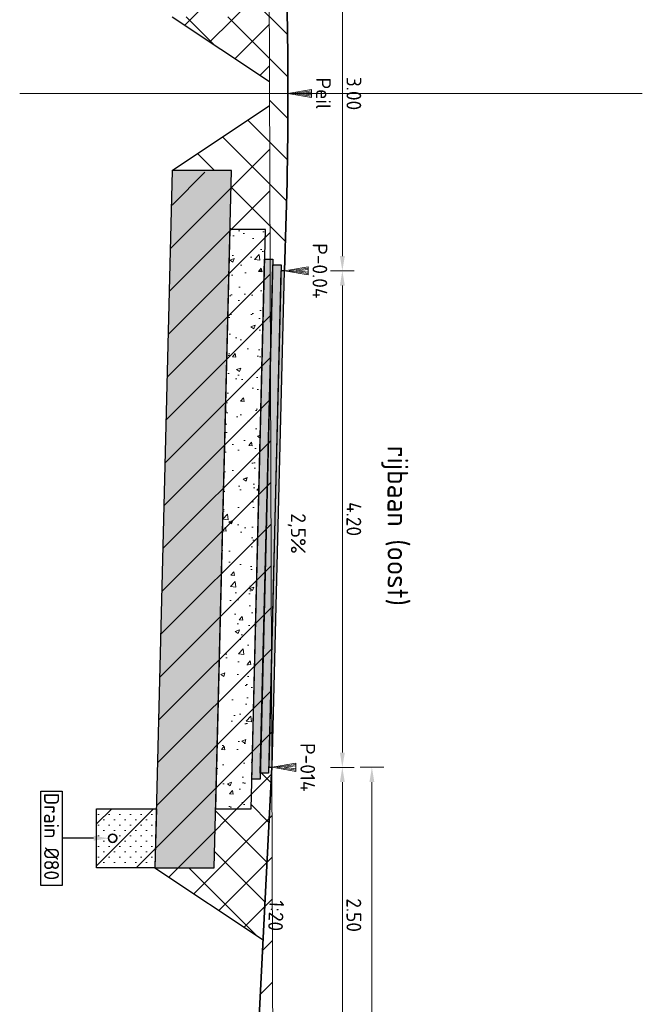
# Model space of a CAD drawing. Header units: metres. Extents: x 232680 to 233262, y 554200 to 554550.
# Tile 136 of 254: x 232752.54 to 232757.8, y 554470.85 to 554479.18. Entities that reach past the tile are written whole.
import ezdxf
from ezdxf.enums import TextEntityAlignment as Align

# ---------------------------------------------------------------- set-up
doc = ezdxf.new("R2010")
doc.units = ezdxf.units.M
doc.linetypes.add('AM-AS', pattern=[16, 10, -2, 2, -2])
doc.layers.get('Defpoints').update_dxf_attribs({"color": 241})
for name, color, linetype, lineweight in [('B-WE-GW-MAAIVELD-GD', 252, 'Continuous', 18), ('B-WE-VH-KANTOPSLUITING_TROTTOIRBAND_RWS-T25', 7, 'Continuous', 25), ('N-WE-AM-AS-GD', 7, 'AM-AS', 13), ('N-WE-GW-GROND_TEELAARDE-A', 252, 'Continuous', 15), ('N-WE-GW-GROND_ZAND_DRAINEERZAND-A', 7, 'Continuous', 18), ('N-WE-GW-GROND_ZAND_DRAINEERZAND-G', 7, 'Continuous', 25), ('N-WE-GW-MAAIVELD-035-GD', 7, 'Continuous', 35), ('N-WE-GW-ONTGRAVINGSVAK-AD', 8, 'Continuous', 13), ('N-WE-GW-ONTGRAVINGSVAK-GD', 7, 'Continuous', 25), ('N-WE-VH-KANTOPSLUITING_BETONRUG-M', 7, 'Continuous', 18), ('N-WE-VH-VERHARDING_ASFALT_DEKLAAG-GD', 7, 'Continuous', 25), ('N-WE-VH-VERHARDING_ASFALT_TUSSENLAAG_1-GD', 7, 'Continuous', 25), ('N-WE-VH-VERHARDING_ASFALT_TUSSENLAAG_2-GD', 7, 'Continuous', 25), ('N-WE-VH-VERHARDING_FUNDERING_GRANULAAT_MENG-AD', 252, 'Continuous', 18), ('N-WE-VH-VERHARDING_FUNDERING_GRANULAAT_MENG-GD', 7, 'Continuous', 25), ('N-WE-VH-VERHARDING_FUNDERING_ZAND-AD', 252, 'Continuous', 18), ('N-WE-VH-VERHARDING_FUNDERING_ZAND-GD', 7, 'Continuous', 25), ('N-WE-VH-VERKANTING-T25', 7, 'Continuous', 18), ('X-XX-AL-T18', 7, 'Continuous', 18), ('X-XX-AL-T18-z', 7, 'Continuous', 18)]:
    doc.layers.add(name, color=color, linetype=linetype, lineweight=lineweight)
doc.layers.add('N-WE-VH-VERHARDING-AD', color=252, linetype='Continuous')
doc.styles.add('NLCS-ISO', font='NLCS-ISO.ttf')
doc.styles.add('NLCS-ISO-ANNOTATIEF-T18', font='NLCS-ISO.ttf', dxfattribs={"height": 1.8})
doc.styles.add('NLCS-ISO-ANNOTATIEF-T25', font='NLCS-ISO.ttf', dxfattribs={"height": 2.5})
doc.dimstyles.new('NLCS-ANNOTATIEF-T25-PIJL-X_L2_H1', dxfattribs={"dimtxt": 2.5, "dimasz": 2.5, "dimexe": 2, "dimexo": 2, "dimgap": 0.7, "dimtad": 1, "dimzin": 0, "dimdsep": 46, "dimtxsty": 'NLCS-ISO-ANNOTATIEF-T25', "dimcen": 0, "dimdle": 2, "dimclrd": 256, "dimclre": 256, "dimclrt": 256, "dimadec": 1, "dimazin": 0, "dimtfac": 1, "dimtofl": 0, "dimtmove": 1, "dimatfit": 0, "dimfxl": 2, "dimfxlon": 1, "dimtfillclr": 254, "dimtolj": 1, "dimtzin": 0, "dimlwd": 13, "dimlwe": 18, "dimarcsym": 0})
pattern_1 = [(45, (11637.38996, 27721.34337), (-0.1767766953, 0.1767766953), [])]
pattern_2 = [(315, (262098.73558, 541287.91867), (0.1767766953, 0.1767766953), [])]

# ---------------------------------------------------------------- blocks, each defined once
blk = doc.blocks.new('*D163')
at = {"layer": 'Defpoints', "color": 0, "transparency": 16777216}
for p in [(232754.7768, 554477.0588), (232754.694, 554472.8584), (232755.2668, 554472.8584)]:
    blk.add_point(p, dxfattribs=at)
at = {"layer": 'N-WE-VH-KANTOPSLUITING_BETONRUG-M', "linetype": 'Continuous', "lineweight": 18, "transparency": 16777216}
for p, q in [((232755.1668, 554477.0588), (232755.3668, 554477.0588)), ((232755.1668, 554472.8584), (232755.3668, 554472.8584))]:
    blk.add_line(p, q, dxfattribs=at)
at = {"layer": 'N-WE-VH-KANTOPSLUITING_BETONRUG-M', "linetype": 'Continuous', "lineweight": 13, "transparency": 16777216}
blk.add_line((232755.2668, 554476.9338), (232755.2668, 554472.9834), dxfattribs=at)
at = {"layer": 'N-WE-VH-KANTOPSLUITING_BETONRUG-M', "transparency": 16777216}
for points in [[(232755.246, 554476.9338), (232755.2877, 554476.9338), (232755.2668, 554477.0588)], [(232755.246, 554472.9834), (232755.2877, 554472.9834), (232755.2668, 554472.8584)]]:
    blk.add_solid(points, dxfattribs=at)
at = {"layer": 'N-WE-VH-KANTOPSLUITING_BETONRUG-M', "transparency": 16777216, "insert": (232755.3643, 554474.9586), "char_height": 0.125, "attachment_point": 5, "rotation": 270, "style": 'NLCS-ISO-ANNOTATIEF-T25'}
blk.add_mtext('\\A1;4.20', dxfattribs=at)
blk = doc.blocks.new('*D165')
at = {"layer": 'Defpoints', "color": 0, "transparency": 16777216}
for p in [(232754.7768, 554480.0588), (232755.2668, 554480.0588), (232754.7768, 554477.0588)]:
    blk.add_point(p, dxfattribs=at)
at = {"layer": 'N-WE-VH-KANTOPSLUITING_BETONRUG-M', "linetype": 'Continuous', "lineweight": 18, "transparency": 16777216}
for p, q in [((232755.1668, 554480.0588), (232755.3668, 554480.0588)), ((232755.1668, 554477.0588), (232755.3668, 554477.0588))]:
    blk.add_line(p, q, dxfattribs=at)
at = {"layer": 'N-WE-VH-KANTOPSLUITING_BETONRUG-M', "linetype": 'Continuous', "lineweight": 13, "transparency": 16777216}
blk.add_line((232755.2668, 554477.1838), (232755.2668, 554479.9338), dxfattribs=at)
at = {"layer": 'N-WE-VH-KANTOPSLUITING_BETONRUG-M', "transparency": 16777216}
for points in [[(232755.246, 554479.9338), (232755.2877, 554479.9338), (232755.2668, 554480.0588)], [(232755.246, 554477.1838), (232755.2877, 554477.1838), (232755.2668, 554477.0588)]]:
    blk.add_solid(points, dxfattribs=at)
at = {"layer": 'N-WE-VH-KANTOPSLUITING_BETONRUG-M', "transparency": 16777216, "insert": (232755.3643, 554478.5588), "char_height": 0.125, "attachment_point": 5, "rotation": 270, "style": 'NLCS-ISO-ANNOTATIEF-T25'}
blk.add_mtext('\\A1;3.00', dxfattribs=at)
blk = doc.blocks.new('*D166')
at = {"layer": 'Defpoints', "color": 0, "transparency": 16777216}
for p in [(232754.694, 554472.8584), (232755.2668, 554472.8584), (232754.544, 554470.3588)]:
    blk.add_point(p, dxfattribs=at)
at = {"layer": 'N-WE-VH-KANTOPSLUITING_BETONRUG-M', "linetype": 'Continuous', "lineweight": 18, "transparency": 16777216}
for p, q in [((232755.1668, 554472.8584), (232755.3668, 554472.8584)), ((232755.1668, 554470.3588), (232755.3668, 554470.3588))]:
    blk.add_line(p, q, dxfattribs=at)
at = {"layer": 'N-WE-VH-KANTOPSLUITING_BETONRUG-M', "linetype": 'Continuous', "lineweight": 13, "transparency": 16777216}
blk.add_line((232755.2668, 554470.4838), (232755.2668, 554472.7334), dxfattribs=at)
at = {"layer": 'N-WE-VH-KANTOPSLUITING_BETONRUG-M', "transparency": 16777216}
for points in [[(232755.246, 554472.7334), (232755.2877, 554472.7334), (232755.2668, 554472.8584)], [(232755.246, 554470.4838), (232755.2877, 554470.4838), (232755.2668, 554470.3588)]]:
    blk.add_solid(points, dxfattribs=at)
at = {"layer": 'N-WE-VH-KANTOPSLUITING_BETONRUG-M', "transparency": 16777216, "insert": (232755.3643, 554471.6086), "char_height": 0.125, "attachment_point": 5, "rotation": 270, "style": 'NLCS-ISO-ANNOTATIEF-T25'}
blk.add_mtext('\\A1;2.50', dxfattribs=at)
blk = doc.blocks.new('Blok - Peilmaat randverharding')
at = {"color": 0}
for p, q in [((-0.6, 3.5), (0.6, 3.5)), ((0, 0), (-0.6, 3.5)), ((-0.4, 3.5), (0.4, 3.5)), ((0, 0.7), (-0.4, 3.5)), ((-0.2, 3.5), (0.2, 3.5)), ((0, 1.75), (-0.2, 3.5)), ((0.6, 3.5), (0, 0)), ((0.4, 3.5), (0, 0.7)), ((0.2, 3.5), (0, 1.75))]:
    blk.add_line(p, q, dxfattribs=at)
blk = doc.blocks.new('*D168')
at = {"layer": 'Defpoints', "color": 0, "transparency": 16777216}
for p in [(232754.674, 554472.8588), (232755.5168, 554472.8588), (232754.674, 554463.7588)]:
    blk.add_point(p, dxfattribs=at)
at = {"layer": 'N-WE-VH-KANTOPSLUITING_BETONRUG-M', "linetype": 'Continuous', "lineweight": 18, "transparency": 16777216}
for p, q in [((232755.4168, 554472.8588), (232755.6168, 554472.8588)), ((232755.4168, 554463.7588), (232755.6168, 554463.7588))]:
    blk.add_line(p, q, dxfattribs=at)
at = {"layer": 'N-WE-VH-KANTOPSLUITING_BETONRUG-M', "linetype": 'Continuous', "lineweight": 13, "transparency": 16777216}
blk.add_line((232755.5168, 554463.8838), (232755.5168, 554472.7338), dxfattribs=at)
at = {"layer": 'N-WE-VH-KANTOPSLUITING_BETONRUG-M', "transparency": 16777216}
for points in [[(232755.496, 554472.7338), (232755.5377, 554472.7338), (232755.5168, 554472.8588)], [(232755.496, 554463.8838), (232755.5377, 554463.8838), (232755.5168, 554463.7588)]]:
    blk.add_solid(points, dxfattribs=at)
at = {"layer": 'N-WE-VH-KANTOPSLUITING_BETONRUG-M', "transparency": 16777216, "insert": (232755.6143, 554468.3088), "char_height": 0.125, "attachment_point": 5, "rotation": 270, "style": 'NLCS-ISO-ANNOTATIEF-T25'}
blk.add_mtext('\\A1;9.10', dxfattribs=at)

msp = doc.modelspace()

# ---------------------------------------------------------------- hatches: boundary and pattern name
at = {"layer": 'N-WE-GW-GROND_TEELAARDE-A'}
h = msp.add_hatch(dxfattribs=at)
h.set_pattern_fill('AGW-WERK_AANVULLEN', color=256, style=0, pattern_type=2)
h.set_pattern_definition(pattern_2)
edge = h.paths.add_edge_path()
edge.add_line((232754.6158, 554479.7085), (232754.3157, 554479.7084))
edge.add_line((232754.3157, 554479.7084), (232754.3286, 554479.2084))
edge.add_line((232754.3286, 554479.2084), (232753.8284, 554479.2088))
edge.add_line((232753.8284, 554479.2088), (232754.6513, 554478.6602))
edge.add_line((232754.6513, 554478.6602), (232754.6517, 554478.5588))
edge.add_line((232754.6517, 554478.5588), (232754.8068, 554478.5588))
edge.add_arc((232717.2918, 554478.5588), 37.515, 0, 2.29153)
edge.add_line((232754.7768, 554480.0588), (232754.7468, 554480.0588))
edge.add_line((232754.7468, 554480.0588), (232754.7481, 554480.0088))
edge.add_line((232754.7481, 554480.0088), (232754.678, 554480.0087))
edge.add_line((232754.678, 554480.0087), (232754.6794, 554479.9588))
edge.add_line((232754.6794, 554479.9588), (232754.6094, 554479.9585))
edge.add_line((232754.6094, 554479.9585), (232754.6158, 554479.7085))
h = msp.add_hatch(dxfattribs=at)
h.set_pattern_fill('AGW-WERK_AANVULLEN', color=256, style=0, pattern_type=2)
h.set_pattern_definition(pattern_2)
edge = h.paths.add_edge_path()
edge.add_line((232754.652, 554478.4579), (232753.8284, 554477.9088))
edge.add_line((232753.8284, 554477.9088), (232754.3286, 554477.9088))
edge.add_line((232754.3286, 554477.9088), (232754.3157, 554477.4088))
edge.add_line((232754.3157, 554477.4088), (232754.6158, 554477.4088))
edge.add_line((232754.6158, 554477.4088), (232754.6094, 554477.1588))
edge.add_line((232754.6094, 554477.1588), (232754.6794, 554477.1588))
edge.add_line((232754.6794, 554477.1588), (232754.6781, 554477.109))
edge.add_line((232754.6781, 554477.109), (232754.7481, 554477.1088))
edge.add_line((232754.7481, 554477.1088), (232754.7468, 554477.0588))
edge.add_line((232754.7468, 554477.0588), (232754.7768, 554477.0588))
edge.add_arc((232717.2918, 554478.5588), 37.515, -2.29153, 0)
edge.add_line((232754.8068, 554478.5588), (232754.6517, 554478.5583))
edge.add_line((232754.6517, 554478.5583), (232754.652, 554478.4579))
h = msp.add_hatch(dxfattribs=at)
h.set_pattern_fill('AGW-WERK_AANVULLEN', color=256, style=0, pattern_type=2)
h.set_pattern_definition([(315, (11637.38996, 27721.34337), (0.1767766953, 0.1767766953), [])])
h.paths.add_polyline_path([(232754.4949, 554472.5088), (232754.1948, 554472.5088), (232754.182, 554472.0088), (232753.6818, 554472.0088), (232754.596, 554471.3994), (232754.669, 554472.8589), (232754.644, 554472.8588), (232754.6427, 554472.8088), (232754.5727, 554472.8088), (232754.5714, 554472.7588), (232754.5014, 554472.7588)])
at = {"layer": 'N-WE-GW-GROND_ZAND_DRAINEERZAND-A'}
h = msp.add_hatch(dxfattribs=at)
h.set_pattern_fill('AGW-GROND_ZAND_DRAINZAND', color=256, pattern_type=2)
h.set_pattern_definition([(45, (234477.9981, 552989.59372), (-0.0449012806, 0.0449012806), [0, -0.0635])])
h.paths.add_polyline_path([(232753.2854, 554472.233), (232753.281, 554472.2377), (232753.2776, 554472.2432), (232753.2753, 554472.2493), (232753.2741, 554472.2556), (232753.2741, 554472.2621), (232753.2753, 554472.2684), (232753.2776, 554472.2744), (232753.281, 554472.2799), (232753.2854, 554472.2847), (232753.2906, 554472.2886), (232753.2963, 554472.2915), (232753.3025, 554472.2932), (232753.309, 554472.2938), (232753.3154, 554472.2932), (232753.3216, 554472.2915), (232753.3274, 554472.2886), (232753.3326, 554472.2847), (232753.3369, 554472.2799), (232753.3403, 554472.2744), (232753.3426, 554472.2684), (232753.3438, 554472.2621), (232753.3438, 554472.2556), (232753.3426, 554472.2493), (232753.3403, 554472.2432), (232753.3369, 554472.2377), (232753.3326, 554472.233), (232753.3274, 554472.2291), (232753.3216, 554472.2262), (232753.3154, 554472.2244), (232753.309, 554472.2238), (232753.3025, 554472.2244), (232753.2963, 554472.2262), (232753.2906, 554472.2291)])
h.paths.add_polyline_path([(232753.1872, 554472.5088), (232753.1872, 554472.0088), (232753.6818, 554472.0088), (232753.6947, 554472.5088)])
at = {"layer": 'N-WE-GW-ONTGRAVINGSVAK-AD'}
h = msp.add_hatch(dxfattribs=at)
h.set_pattern_fill('AGW-WERK_ONTGRAVEN', color=256, style=0, pattern_type=2)
h.set_pattern_definition(pattern_1)
h.paths.add_polyline_path([(232754.6513, 554478.6602), (232754.6265, 554485.5421), (232753.6767, 554484.9088), (232753.182, 554484.9088), (232753.182, 554484.4088), (232753.6895, 554484.4088), (232753.8284, 554479.2088)])
h = msp.add_hatch(dxfattribs=at)
h.set_pattern_fill('AGW-WERK_ONTGRAVEN', color=256, style=0, pattern_type=2)
h.set_pattern_definition(pattern_1)
h.paths.add_polyline_path([(232754.596, 554471.3994), (232754.544, 554470.3588), (232753.344, 554468.5588), (232753.344, 554468.0588), (232754.544, 554466.2588), (232754.669, 554463.7588), (232754.6838, 554463.7588), (232754.6969, 554465.4304), (232754.652, 554478.2579), (232753.8284, 554477.7088), (232753.6947, 554472.5088), (232753.1872, 554472.5088), (232753.1872, 554472.0088), (232753.6818, 554472.0088)])
at = {"layer": 'N-WE-VH-VERHARDING-AD'}
msp.add_hatch(color=256, dxfattribs=at).paths.add_polyline_path([(232754.7768, 554477.0588), (232754.674, 554472.8588), (232754.644, 554472.8588), (232754.6427, 554472.8088), (232754.5727, 554472.8088), (232754.5714, 554472.7588), (232754.5014, 554472.7588), (232754.6094, 554477.1588), (232754.6794, 554477.1588), (232754.6781, 554477.109), (232754.7481, 554477.1088), (232754.7468, 554477.0588)])
at = {"layer": 'N-WE-VH-VERHARDING_FUNDERING_GRANULAAT_MENG-AD'}
h = msp.add_hatch(dxfattribs=at)
h.set_pattern_fill('AVH-FUNDERING_GRANULAAT_MENG_01', color=256, pattern_type=2)
h.set_pattern_definition([(50, (232754.25526, 554474.85884), (0.35863, -0.031376), [0.0375, -0.4125]), (355, (232754.25526, 554474.85884), (-0.069376, 0.376096), [0.03, -0.33]), (100.451, (232754.28514, 554474.85622), (0.289255, 0.34472), [0.03187, -0.35057]), (46.184, (232754.25526, 554474.95884), (0.53362, -0.08276), [0.05625, -0.61875]), (96.636, (232754.29973, 554474.95194), (0.46733, 0.48706), [0.04781, -0.52586]), (351.184, (232754.25526, 554474.95884), (0.46733, 0.48706), [0.045, -0.495]), (21, (232754.30526, 554474.93384), (0.298454, -0.20131), [0.0375, -0.4125]), (326, (232754.30526, 554474.93384), (0.12166, 0.362575), [0.03, -0.33]), (71.451, (232754.33013, 554474.91706), (0.42011, 0.161265), [0.03187, -0.35057]), (37.5, (232754.25526, 554474.85884), (0.00608, 0.166447), [0, -0.326, 0, -0.335, 0, -0.33125]), (7.5, (232754.25526, 554474.85884), (0.131535, 0.197206), [0, -0.191, 0, -0.3185, 0, -0.12625]), (327.5, (232754.14376, 554474.85884), (0.266911, -0.0112774), [0, -0.125, 0, -0.39, 0, -0.5175]), (317.5, (232754.09376, 554474.85884), (0.291593, 0.050052), [0, -0.1625, 0, -0.259, 0, -0.3675])])
h.paths.add_polyline_path([(232754.6158, 554477.4088), (232754.4949, 554472.5088), (232754.1948, 554472.5088), (232754.3157, 554477.4088)])
at = {"layer": 'N-WE-VH-VERHARDING_FUNDERING_ZAND-AD'}
h = msp.add_hatch(dxfattribs=at)
h.set_pattern_fill('AVH-FUNDERING_ZAND', color=256, pattern_type=2)
h.set_pattern_definition([(37.5, (-0.18164, -0.2), (-0.003149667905, 0.096341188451), [0, -0.076, 0, -0.085, 0, -0.08125]), (7.5, (-0.18164, -0.2), (0.088488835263, 0.141107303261), [0, -0.041, 0, -0.0685, 0, -0.02625]), (327.5, (-0.24314, -0.2), (0.155707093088, 0.000282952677), [0, -0.025, 0, -0.09, 0, -0.1175]), (317.5, (-0.24314, -0.2), (0.15030633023, 0.043883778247), [0, -0.0125, 0, -0.059, 0, -0.0675])])
h.paths.add_polyline_path([(232754.3286, 554477.9088), (232754.182, 554472.0088), (232753.6818, 554472.0088), (232753.8284, 554477.9088)])

# ---------------------------------------------------------------- linework, layer by layer
at = {"color": 0, "lineweight": -2}
for p, q in [((232752.716, 554471.8591), (232752.716, 554472.6585)), ((232752.716, 554472.6585), (232752.8981, 554472.6585)), ((232752.8981, 554472.6585), (232752.8981, 554471.8591)), ((232752.8981, 554471.8591), (232752.716, 554471.8591))]:
    msp.add_line(p, q, dxfattribs=at)
at = {"linetype": 'ByBlock', "lineweight": -2}
msp.add_line((232753.1632, 554472.2588), (232752.8981, 554472.2588), dxfattribs=at)
at = {"lineweight": 35}
msp.add_ellipse((232753.3242, 554472.2588), major_axis=(-0.0247, 0.0247), ratio=1, start_param=2.356194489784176, end_param=8.639379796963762, dxfattribs=at)
msp.add_solid([(232753.1632, 554472.2798), (232753.2892, 554472.2588), (232753.1632, 554472.2378)])
at = {"layer": 'B-WE-GW-MAAIVELD-GD', "flags": 128}
msp.add_lwpolyline([(232754.6186, 554487.818), (232754.6969, 554465.4304), (232754.6068, 554453.9124)], dxfattribs=at)
at = {"layer": 'N-WE-AM-AS-GD'}
msp.add_lwpolyline([(232752.5378, 554478.5588), (232757.8038, 554478.5588)], dxfattribs=at)
at = {"layer": 'N-WE-GW-GROND_ZAND_DRAINEERZAND-G'}
msp.add_lwpolyline([(232753.1872, 554472.0088), (232753.1872, 554472.5088), (232753.6947, 554472.5088), (232753.6818, 554472.0088)], close=True, dxfattribs=at)
at = {"layer": 'N-WE-GW-MAAIVELD-035-GD'}
msp.add_lwpolyline([(232754.7768, 554477.0588, 0.02), (232754.7768, 554480.0588)], format="xyb", dxfattribs=at)
msp.add_lwpolyline([(232754.669, 554463.7588), (232754.544, 554466.2588), (232753.344, 554468.0588), (232753.344, 554468.5588), (232754.544, 554470.3588), (232754.669, 554472.8588)], dxfattribs=at)
at = {"layer": 'N-WE-GW-ONTGRAVINGSVAK-GD'}
for points in [[(232753.8284, 554479.2088), (232754.6513, 554478.6602)], [(232753.8284, 554477.9088), (232754.652, 554478.4579)], [(232753.6818, 554472.0088), (232754.596, 554471.3994)]]:
    msp.add_lwpolyline(points, dxfattribs=at)
at = {"layer": 'N-WE-VH-VERHARDING_ASFALT_DEKLAAG-GD', "flags": 128}
msp.add_lwpolyline([(232754.674, 554472.8588), (232754.7768, 554477.0588), (232754.7468, 554477.0588), (232754.644, 554472.8588)], close=True, dxfattribs=at)
at = {"layer": 'N-WE-VH-VERHARDING_ASFALT_TUSSENLAAG_1-GD', "flags": 128}
msp.add_lwpolyline([(232754.5727, 554472.8088), (232754.6781, 554477.109), (232754.7481, 554477.1088), (232754.6427, 554472.8088)], close=True, dxfattribs=at)
at = {"layer": 'N-WE-VH-VERHARDING_ASFALT_TUSSENLAAG_2-GD', "flags": 128}
msp.add_lwpolyline([(232754.5014, 554472.7588), (232754.6094, 554477.1588), (232754.6794, 554477.1588), (232754.5714, 554472.7588)], close=True, dxfattribs=at)
at = {"layer": 'N-WE-VH-VERHARDING_FUNDERING_GRANULAAT_MENG-GD', "flags": 128}
msp.add_lwpolyline([(232754.3157, 554477.4088), (232754.1948, 554472.5088), (232754.4949, 554472.5088), (232754.6158, 554477.4088)], close=True, dxfattribs=at)
at = {"layer": 'N-WE-VH-VERHARDING_FUNDERING_ZAND-GD', "flags": 128}
msp.add_lwpolyline([(232753.8284, 554477.9088), (232753.6818, 554472.0088), (232754.182, 554472.0088), (232754.3286, 554477.9088)], close=True, dxfattribs=at)

# ---------------------------------------------------------------- block references
at = {"layer": 'X-XX-AL-T18', "xscale": -0.05714285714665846, "yscale": 0.05714285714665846, "zscale": 0.05714285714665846, "rotation": 270}
for p in [(232754.8068, 554478.5588), (232754.7768, 554477.0588), (232754.674, 554472.8588)]:
    msp.add_blockref('Blok - Peilmaat randverharding', p, dxfattribs=at)

# ---------------------------------------------------------------- texts
at = {"style": 'NLCS-ISO'}
msp.add_text('Drain Ø80', height=0.126, rotation=270, dxfattribs=at).set_placement((232752.7441, 554472.6431))
at = {"layer": 'B-WE-VH-KANTOPSLUITING_TROTTOIRBAND_RWS-T25', "style": 'NLCS-ISO-ANNOTATIEF-T25'}
msp.add_text('rijbaan (oost)', height=0.175, rotation=270, dxfattribs=at).set_placement((232755.7189, 554474.9015), align=Align.MIDDLE)
at = {"layer": 'N-WE-VH-VERKANTING-T25', "style": 'NLCS-ISO-ANNOTATIEF-T18'}
msp.add_text('2,5%%%', height=0.125, rotation=269.67277, dxfattribs=at).set_placement((232754.7943, 554474.8372), align=Align.BOTTOM_CENTER)
at = {"layer": 'X-XX-AL-T18', "style": 'NLCS-ISO'}
for s, p in [('Peil', (232755.0068, 554478.5588)), ('P-0.04', (232754.9768, 554477.0588)), ('P-014', (232754.874, 554472.8588))]:
    msp.add_text(s, height=0.125, rotation=270, dxfattribs=at).set_placement(p, align=Align.BOTTOM_CENTER)
at = {"layer": 'X-XX-AL-T18-z', "style": 'NLCS-ISO'}
msp.add_text('1:20', height=0.125, rotation=267.13759, dxfattribs=at).set_placement((232754.6062, 554471.6088), align=Align.BOTTOM_CENTER)

# ---------------------------------------------------------------- dimensions: what is measured, and where the dimension line sits
at = {"layer": 'N-WE-VH-KANTOPSLUITING_BETONRUG-M'}
for base, p1, p2, angle, picture, middle in [((232755.2668, 554480.0588), (232754.7768, 554477.0588), (232754.7768, 554480.0588), 90, '*D165', (232755.3643, 554478.5588)), ((232755.2668, 554472.8584), (232754.7768, 554477.0588), (232754.694, 554472.8584), 270, '*D163', (232755.3643, 554474.9586)), ((232755.2668, 554472.8584), (232754.544, 554470.3588), (232754.694, 554472.8584), 90, '*D166', (232755.3643, 554471.6086)), ((232755.5168, 554472.8588), (232754.674, 554463.7588), (232754.674, 554472.8588), 90, '*D168', (232755.6143, 554468.3088))]:
    dim = msp.add_linear_dim(base=base, p1=p1, p2=p2, angle=angle, dimstyle='NLCS-ANNOTATIEF-T25-PIJL-X_L2_H1', override={"dimscale": 0, "dimtad": 4}, dxfattribs=at)
    dim.commit()
    dim.dimension.update_dxf_attribs({"geometry": picture, "text_midpoint": middle})

doc.saveas('drawing.dxf')
